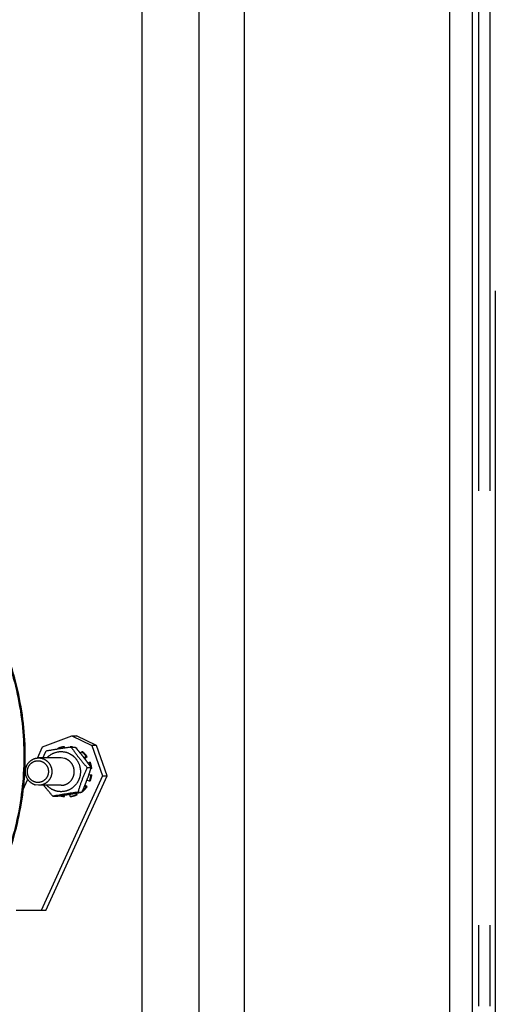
# Model space of a CAD drawing. Header units: millimetres. Extents: x 132157 to 155303, y 33763 to 45643.
# Tile 30 of 256: x 141027 to 141097, y 35073 to 35217. Entities that reach past the tile are written whole.
import ezdxf

# ---------------------------------------------------------------- set-up
doc = ezdxf.new("R2010")
doc.units = ezdxf.units.MM
doc.header["$LTSCALE"] = 20
doc.linetypes.add('ČÁRKOVANÁ2', pattern=[9.525, 6.35, -3.175])
for name, color, linetype in [('KONSTRUKCE', 30, 'Continuous'), ('PŘEJEZD', 7, 'ČÁRKOVANÁ2'), ('VODÍTKA', 36, 'Continuous')]:
    doc.layers.add(name, color=color, linetype=linetype)

msp = doc.modelspace()

# ---------------------------------------------------------------- linework, layer by layer
at = {"layer": 'KONSTRUKCE'}
for p, q in [((141053.1698, 36140.5921), (141053.1698, 34484.9275)), ((141044.8345, 36050.5154), (141044.8345, 34536.2395))]:
    msp.add_line(p, q, dxfattribs=at)
at = {"layer": 'PŘEJEZD'}
for p, q in [((141096.5031, 36320.2775), (141096.5031, 35025.1575)), ((141094.0631, 35656.0508), (141094.0631, 35072.7175)), ((141095.7031, 35656.0508), (141095.7031, 35072.7175))]:
    msp.add_line(p, q, dxfattribs=at)
at = {"layer": 'PŘEJEZD', "ltscale": 0.5}
for p, q in [((141030.3457, 35110.6376), (141034.6322, 35112.228)), ((141034.6322, 35112.228), (141035.3224, 35112.228)), ((141034.6322, 35112.228), (141037.5435, 35110.8044)), ((141038.2337, 35110.8044), (141035.3224, 35112.228)), ((141038.2337, 35110.8044), (141037.5435, 35110.8044)), ((141037.5435, 35110.8044), (141039.0798, 35106.3668)), ((141039.77, 35106.3668), (141038.2337, 35110.8044)), ((141029.5876, 35108.9757), (141030.3457, 35110.6376)), ((141032.588, 35110.2854), (141032.5491, 35110.3827)), ((141033.5629, 35110.6305), (141033.4421, 35110.6305)), ((141033.4421, 35110.6305), (141033.4682, 35110.4252)), ((141033.5867, 35110.4438), (141033.5629, 35110.6305)), ((141034.358, 35110.5615), (141034.3667, 35110.6305)), ((141034.358, 35110.5618), (141034.5176, 35110.5858)), ((141034.3667, 35110.6305), (141034.3739, 35110.6305)), ((141034.5176, 35110.5858), (141035.1067, 35110.5858)), ((141035.1676, 35110.5161), (141035.1067, 35110.5858)), ((141035.3806, 35110.3827), (141035.281, 35110.3827)), ((141035.3489, 35110.3036), (141035.3806, 35110.3827)), ((141035.8847, 35109.6669), (141036.0605, 35109.9041)), ((141036.0605, 35109.9041), (141036.1813, 35109.9041)), ((141029.7657, 35108.9952), (141030.2637, 35108.9276)), ((141033.0417, 35108.9952), (141029.7657, 35108.9952)), ((141033.5397, 35108.9276), (141033.0396, 35108.9949)), ((141036.7143, 35109.2273), (141036.4209, 35108.9942)), ((141036.4671, 35108.935), (141036.8351, 35109.2273)), ((141036.8351, 35109.2273), (141036.7143, 35109.2273)), ((141036.9426, 35108.298), (141037.1766, 35108.3983)), ((141037.0146, 35108.1995), (141036.9901, 35108.2336)), ((141037.1766, 35108.3983), (141037.2973, 35108.3983)), ((141036.8517, 35107.5899), (141037.4408, 35107.5899)), ((141037.0984, 35106.4987), (141037.1107, 35106.5354)), ((141037.1155, 35106.5575), (141037.4159, 35106.5166)), ((141037.4078, 35107.478), (141037.4178, 35107.5116)), ((141037.5366, 35107.4738), (141037.4159, 35107.4738)), ((141037.4159, 35106.5166), (141037.5366, 35106.5166)), ((141027.4448, 35104.2791), (141028.1794, 35105.8892)), ((141029.7657, 35104.9952), (141029.2677, 35105.0628)), ((141033.0417, 35104.9952), (141029.7657, 35104.9952)), ((141039.0798, 35106.3668), (141030.1136, 35086.7141)), ((141030.8038, 35086.7141), (141039.77, 35106.3668)), ((141036.8351, 35104.763), (141036.5343, 35105.0019)), ((141037.1766, 35105.592), (141036.826, 35105.7423)), ((141037.2973, 35105.592), (141037.1766, 35105.592)), ((141039.0798, 35106.3668), (141039.77, 35106.3668)), ((141033.2686, 35103.5323), (141033.4123, 35103.5545)), ((141033.4123, 35103.5545), (141033.594, 35103.5828)), ((141033.468, 35103.5635), (141033.4421, 35103.3599)), ((141033.5629, 35103.3599), (141033.5913, 35103.5828)), ((141033.594, 35103.5828), (141033.6588, 35103.593)), ((141034.3148, 35103.6974), (141034.337, 35103.701)), ((141034.3667, 35103.3599), (141034.3236, 35103.6993)), ((141034.337, 35103.701), (141034.4218, 35103.7148)), ((141035.1674, 35103.8386), (141035.2598, 35103.6076)), ((141035.2225, 35103.8475), (141035.3378, 35103.8671)), ((141035.2598, 35103.6076), (141035.3806, 35103.6076)), ((141035.3806, 35103.6076), (141035.2806, 35103.8576)), ((141035.3378, 35103.8671), (141035.3633, 35103.8714)), ((141035.5126, 35103.9992), (141036.1017, 35103.9992)), ((141036.077, 35103.9949), (141036.1017, 35103.9992)), ((141036.1017, 35103.9992), (141036.1275, 35104.0563)), ((141036.1275, 35104.0563), (141036.1405, 35104.0852)), ((141036.1813, 35104.0862), (141036.1399, 35104.0862)), ((141036.5048, 35104.9294), (141036.7143, 35104.763)), ((141036.7143, 35104.763), (141036.8351, 35104.763)), ((141031.8394, 35103.4045), (141032.4285, 35103.4045)), ((141032.4285, 35103.4045), (141032.5765, 35103.4268)), ((141032.5765, 35103.4268), (141032.9125, 35103.4777)), ((141033.4421, 35103.3599), (141033.5629, 35103.3599)), ((141034.3739, 35103.3599), (141034.3667, 35103.3599)), ((141030.8038, 35086.7141), (141026.4697, 35086.7141))]:
    msp.add_line(p, q, dxfattribs=at)
for centre, radius, start, end in [((141053.9874, 34978.4086), 133.6022, 99.218136, 99.975262), ((141033.913, 35107.1995), 3.4631, 97.814293, 113.193887), ((141057.3498, 34957.2648), 155.0116, 98.529771, 99.192952), ((141033.903, 35107.2289), 3.433, 78.087135, 82.236477), ((141034.025, 35107.2373), 3.4245, 81.609282, 82.238538), ((141034.0236, 35107.2279), 3.434, 78.087422, 81.608034), ((141004.9648, 35084.1586), 40.0865, 40.030633, 41.110731), ((141034.0131, 35107.1938), 3.4697, 66.78905, 69.388414), ((141010.2287, 35088.601), 33.1986, 39.512925, 40.003318), ((141011.2799, 35089.4697), 31.8349, 39.38054, 39.510412), ((141011.753, 35089.858), 31.2228, 39.221453, 39.380635), ((141013.9124, 35091.6071), 28.4439, 37.676504, 39.242469), ((141033.8042, 35107.0706), 3.6221, 36.543266, 51.470788), ((141033.925, 35107.0706), 3.6221, 36.543266, 51.470788), ((141033.1055, 35107.0737), 2.8733, 129.888577, 137.474156), ((141014.6213, 35092.1571), 27.5467, 37.518394, 37.672219), ((141014.9008, 35092.3714), 27.1945, 37.192969, 37.518795), ((141014.4175, 35092.0097), 27.7981, 36.048308, 37.184821), ((141013.8427, 35091.5899), 28.51, 35.875465, 36.050605), ((141013.6735, 35091.4675), 28.7188, 35.718505, 35.875489), ((141009.7458, 35088.6821), 33.5338, 34.322028, 35.592894), ((141033.6784, 35106.9999), 3.7673, 12.087013, 21.789706), ((141033.7992, 35106.9999), 3.7673, 12.087013, 21.789706), ((141014.5989, 35114.0923), 23.7463, 339.367994, 341.350241), ((141013.5017, 35114.4665), 24.9056, 341.431144, 341.620151), ((141011.3787, 35115.163), 27.1399, 341.637898, 343.55101), ((141033.6625, 35106.9948), 3.7837, 338.238881, 352.739482), ((141033.7833, 35106.9948), 3.7837, 338.238881, 352.739482), ((141033.6645, 35106.997), 3.7815, 10.327056, 12.085756), ((141033.6612, 35106.9963), 3.7848, 7.247218, 7.591812), ((141004.5766, 35117.2138), 34.2444, 343.54139, 343.67793), ((141033.7829, 35106.9965), 3.784, 9.223383, 12.08521), ((141033.7799, 35106.996), 3.787, 7.247434, 9.223988), ((141029.767, 35106.869), 1.874, 249.40997, 254.547473), ((141011.2875, 35115.4144), 27.3121, 337.264796, 337.644836), ((141012.9895, 35114.7182), 25.4732, 337.636963, 338.693138), ((141014.2366, 35114.2279), 24.1332, 338.701885, 339.369993), ((141057.4363, 34956.954), 148.6705, 98.480031, 99.914109), ((141011.7002, 35243.6221), 141.7404, 278.912237, 279.180734), ((141033.8959, 35106.7908), 3.4631, 277.814293, 293.193887), ((141013.8673, 35230.1783), 128.1231, 279.23174, 279.348439), ((141034.0166, 35106.7908), 3.4631, 277.814293, 293.193887), ((141014.1424, 35228.4981), 126.4205, 279.349119, 279.598705), ((141012.1339, 35240.2841), 138.3763, 279.664081, 279.948762), ((141006.234, 35117.5699), 32.8061, 335.72957, 337.036423), ((141033.9563, 35106.8865), 3.5766, 308.468766, 313.492928), ((141033.8302, 35106.8923), 3.5845, 311.192682, 313.490464), ((141033.798, 35106.9241), 3.6297, 313.514666, 323.46068), ((141033.9187, 35106.9241), 3.6297, 313.514666, 323.46068), ((141010.5705, 35115.7144), 28.0893, 337.070298, 337.265661), ((141033.9078, 35106.7709), 3.4427, 253.176063, 262.226617)]:
    msp.add_arc(centre, radius, start, end, dxfattribs=at)
for points, knots in [([(141006.4379, 35072.4593), (141007.8411, 35073.2308), (141010.5625, 35074.9485), (141014.3128, 35077.9984), (141017.6896, 35081.4859), (141021.6326, 35086.6546), (141025.4042, 35093.9646), (141027.8088, 35103.5555), (141027.9819, 35113.4608), (141026.2503, 35121.5402), (141023.7976, 35127.6121), (141020.6835, 35133.3244), (141017.613, 35137.1695), (141015.31, 35139.439)], [0, 0, 0, 0, 0.06155418, 0.12334762, 0.18539349, 0.24769084, 0.3727576, 0.49849884, 0.62450665, 0.75031713, 0.813118, 0.87571627, 1, 1, 1, 1]), ([(141015.1997, 35139.3441), (141017.4843, 35137.0778), (141020.5296, 35133.2432), (141023.6184, 35127.5526), (141026.0516, 35121.507), (141027.7713, 35113.4667), (141027.606, 35103.6098), (141025.2303, 35094.0614), (141021.4986, 35086.7758), (141017.5941, 35081.6167), (141014.2488, 35078.1307), (141010.5315, 35075.0763), (141007.8327, 35073.3513), (141006.4406, 35072.575)], [0, 0, 0, 0, 0.12428765, 0.18688374, 0.24968113, 0.37548425, 0.50148399, 0.62722104, 0.75229039, 0.81459072, 0.87664107, 0.93844001, 1, 1, 1, 1]), ([(141030.4126, 35108.9964), (141030.4473, 35109.0804), (141030.5869, 35109.4138), (141030.7328, 35109.7446), (141030.8444, 35109.9911)], [0, 0, 0, 0, 0.25141527, 1, 1, 1, 1]), ([(141031.2629, 35109.2784), (141031.5479, 35109.5164), (141032.2181, 35109.8824), (141033.3523, 35109.9882), (141034.2586, 35109.6926), (141034.8706, 35109.26), (141035.3932, 35108.7097), (141035.832, 35107.8403), (141035.9148, 35106.8679), (141035.7635, 35106.1153), (141035.4759, 35105.4101), (141035.1094, 35104.9531), (141034.8205, 35104.7119)], [0, 0, 0, 0, 0.12363782, 0.24633446, 0.36939843, 0.43173156, 0.49448089, 0.62056596, 0.74753635, 0.81125921, 0.87473307, 1, 1, 1, 1]), ([(141034.5176, 35110.5858), (141034.8659, 35110.0759), (141035.6089, 35109.0488), (141036.4243, 35108.0784), (141036.8517, 35107.5899)], [0, 0, 0, 0, 0.48754413, 1, 1, 1, 1]), ([(141029.1079, 35105.1147), (141028.8964, 35105.1941), (141028.4966, 35105.4327), (141028.0579, 35105.976), (141027.8243, 35106.6403), (141027.8239, 35107.3466), (141028.056, 35108.0114), (141028.4947, 35108.5554), (141029.0877, 35108.9121), (141029.5416, 35108.9952), (141029.7657, 35108.9951)], [0, 0, 0, 0, 0.12374183, 0.24883365, 0.37522224, 0.50210818, 0.6284988, 0.75361985, 0.87727909, 1, 1, 1, 1]), ([(141029.2636, 35105.4579), (141029.0696, 35105.5115), (141028.6972, 35105.7017), (141028.2936, 35106.1808), (141028.0968, 35106.7815), (141028.136, 35107.4138), (141028.4053, 35107.9841), (141028.8667, 35108.406), (141029.4504, 35108.6137), (141029.8632, 35108.5857), (141030.056, 35108.5324)], [0, 0, 0, 0, 0.12370425, 0.24896988, 0.37567389, 0.50280984, 0.62913072, 0.75385749, 0.87712818, 1, 1, 1, 1]), ([(141030.056, 35108.5324), (141030.25, 35108.4788), (141030.6224, 35108.2886), (141031.026, 35107.8095), (141031.2228, 35107.2089), (141031.1836, 35106.5765), (141030.9143, 35106.0062), (141030.4529, 35105.5843), (141029.8692, 35105.3766), (141029.4564, 35105.4047), (141029.2636, 35105.4579)], [0, 0, 0, 0, 0.12370425, 0.24896988, 0.37567389, 0.50280984, 0.62913072, 0.75385749, 0.87712818, 1, 1, 1, 1]), ([(141030.2637, 35108.9276), (141030.4874, 35108.8658), (141030.9181, 35108.6548), (141031.4081, 35108.1284), (141031.6881, 35107.4586), (141031.7228, 35106.7307), (141031.5086, 35106.036), (141031.0709, 35105.4621), (141030.4649, 35105.0835), (141029.9966, 35104.9951), (141029.7657, 35104.9952)], [0, 0, 0, 0, 0.12344491, 0.24831104, 0.37459648, 0.50154353, 0.62810464, 0.75341073, 0.87720319, 1, 1, 1, 1]), ([(141033.0438, 35104.9952), (141033.2747, 35104.9953), (141033.7427, 35105.0843), (141034.3481, 35105.4632), (141034.7852, 35106.0371), (141034.9989, 35106.7317), (141034.9639, 35107.4593), (141034.6838, 35108.1288), (141034.194, 35108.655), (141033.7634, 35108.8658), (141033.5397, 35108.9276)], [0, 0, 0, 0, 0.12279764, 0.24657823, 0.37187764, 0.49843848, 0.62538348, 0.75167735, 0.87655215, 1, 1, 1, 1]), ([(141036.8517, 35107.5899), (141036.5843, 35106.9995), (141036.0858, 35105.821), (141035.6897, 35104.604), (141035.5126, 35103.9992)], [0, 0, 0, 0, 0.50701558, 1, 1, 1, 1]), ([(141031.8394, 35103.4045), (141031.4988, 35103.7937), (141031.0536, 35104.3191), (141030.6279, 35104.8599), (141030.5233, 35104.9953)], [0, 0, 0, 0, 0.7514873, 1, 1, 1, 1]), ([(141034.8205, 35104.7119), (141034.5494, 35104.4856), (141033.9177, 35104.1324), (141032.8453, 35103.9999), (141031.8006, 35104.2811), (141031.2216, 35104.7184), (141030.9825, 35104.9803)], [0, 0, 0, 0, 0.25058956, 0.49925148, 0.74837674, 1, 1, 1, 1])]:
    msp.add_open_spline(points, degree=3, knots=knots, dxfattribs=at)
msp.add_open_spline([(141032.9125, 35103.4777), (141033.0312, 35103.4958), (141033.1499, 35103.514), (141033.2686, 35103.5323)], degree=3, dxfattribs=at)
at = {"layer": 'VODÍTKA', "ltscale": 0.5}
for p, q in [((141059.8365, 34309.2588), (141059.8365, 40699.2588)), ((141089.8365, 34309.2588), (141089.8365, 40699.2588)), ((141093.1698, 34309.2588), (141093.1698, 40699.2588))]:
    msp.add_line(p, q, dxfattribs=at)

doc.saveas('drawing.dxf')
